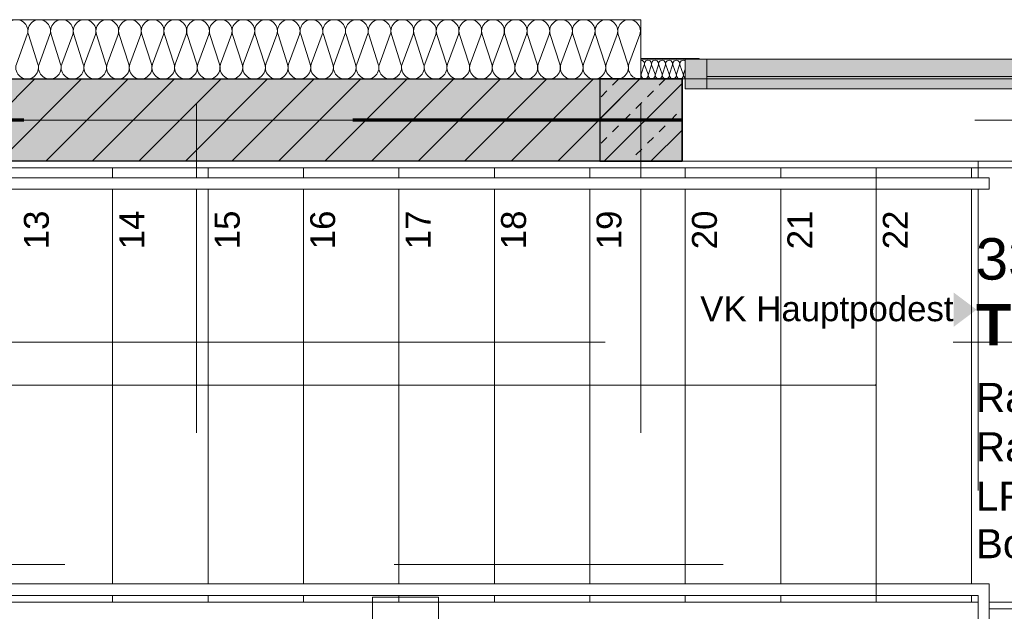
# Model space of a CAD drawing. Header units: metres. Extents: x -49 to 152, y -127 to 99.
# Tile 68 of 177: x -20.79 to -17.8, y -1.49 to 0.31. Entities that reach past the tile are written whole.
import ezdxf
from ezdxf.enums import TextEntityAlignment as Align

# ---------------------------------------------------------------- set-up
doc = ezdxf.new("R2010")
doc.units = ezdxf.units.M
doc.header["$PDMODE"] = 1
doc.header["$PDSIZE"] = -2
for name, pattern in [('Achsen 01', [5.291531, 3.175, -1.058062, 0.352704, -0.705764]), ('gestrichelt - 01', [2, 1, -1]), ('ISO-07 Punktiert', [0.889, 0.127, -0.762]), ('Raster 01', [2, 1, -1]), ('VW-01 Strichlinie kurz', [2, 1, -1])]:
    doc.linetypes.add(name, pattern=pattern)
doc.layers.get('0').update_dxf_attribs({"lineweight": 25})
for name, color, linetype, lineweight, true_color in [('013_Beton und Stahlbetonarbeiten-000 Brüstung', 7, 'Continuous', 9, 0xa6a6a6), ('013_Beton und Stahlbetonarbeiten-000 Sichtbeton-331 tragende Au', 5, 'Continuous', 5, 0x0000ff), ('013_Beton und Stahlbetonarbeiten-000 Sichtbeton-334 Außenwandöf', 5, 'Continuous', 5, 0x0000ff), ('013_Beton und Stahlbetonarbeiten-350 Stahlbeton Treppe Ansicht', 7, 'Continuous', 9, 0xa6a6a6), ('014_Fassadenarbeiten-330 mineralische Dämmung', 7, 'Continuous', 9, 0x666666), ('032_Metallarbeiten-Fenster', 7, 'Continuous', 13, 0x444444), ('AV1-Achsen', 1, 'Achsen 01', 18, 0xff0000), ('AV1-Raster', 7, 'Raster 01', 9, 0xa6a6a6)]:
    doc.layers.add(name, color=color, linetype=linetype, lineweight=lineweight, true_color=true_color)
for name, color, linetype, lineweight in [('013_Beton und Stahlbetonarbeiten-000 Unterzüge', 7, 'ISO-07 Punktiert', 13), ('013_Beton und Stahlbetonarbeiten-330 Außenstützen', 7, 'Continuous', 25), ('013_Beton und Stahlbetonarbeiten-330 Außenwände', 7, 'Continuous', 25), ('031_Metallbauarbeiten-340 Treppen Geländer', 7, 'Continuous', 9), ('_1.35m (3D)', 7, 'Continuous', 9), ('_GRU (2D)', 7, 'Continuous', 9), ('_OG 3 (2D)', 7, 'Continuous', 9), ('_OG 3 - DS (2D)', 7, 'Continuous', 9), ('AV1-Brandschutzkonzept-Brandschutzkonzept', 7, 'Continuous', 5), ('AV1-Schnitt Achsen', 7, 'Achsen 01', 18), ('AV1-Stempel-Raumstempel', 7, 'Continuous', 9), ('Bemaßung-Bemaßung', 7, 'Continuous', 9)]:
    doc.layers.add(name, color=color, linetype=linetype, lineweight=lineweight)
doc.layers.get('0').freeze()
doc.styles.add('Arial', font='arial.ttf')
doc.styles.add('Arial (bold)', font='arialbd.ttf')
doc.dimstyles.new('COE 50', dxfattribs={"dimtxt": 100.872396, "dimasz": 0.001414, "dimexe": 0.001, "dimexo": 0.01, "dimgap": 0.001, "dimtad": 1, "dimdec": 3, "dimtxsty": 'Arial', "dimblk": 'VW_SLASH-3', "dimblk1": 'VW_SLASH-3', "dimblk2": 'VW_SLASH-3', "dimcen": 0, "dimadec": 3, "dimazin": 0, "dimtfac": 0.8, "dimtdec": 3, "dimtix": 1, "dimtmove": 0, "dimatfit": 0, "dimldrblk": 'VW_SLASH-2', "dimfxl": 0.002, "dimfxlon": 1, "dimfrac": 2, "dimtolj": 1, "dimarcsym": 0})
pattern_1 = [(45, (0, 0), (0.07071068, -0.07071068), [0.025, -0.025])]
pattern_2 = [(-135, (0.03106, -0.03313), (0.07071068, -0.07071068), [])]

# ---------------------------------------------------------------- blocks, each defined once
blk = doc.blocks.new('Group-4')
at = {"layer": 'AV1-Raster'}
for p, q in [((-20.25, -22.95), (-20.25, 1.35)), ((-18.9, -22.95), (-18.9, 1.35)), ((1.35, -1.35), (-40.5, -1.35))]:
    blk.add_line(p, q, dxfattribs=at)
blk = doc.blocks.new('1.35m (3D)')
at = {"layer": 'AV1-Raster', "color": 7}
blk.add_blockref('Group-4', (0, 0), dxfattribs=at)
blk = doc.blocks.new('Group-45')
at = {"color": 255, "linetype": 'Continuous', "lineweight": 9, "transparency": 33554687}
blk.add_wipeout([(-19.715, -1.45), (-19.515, -1.45), (-19.515, -1.65), (-19.715, -1.65)], dxfattribs=at).dxf.layer = 'AV1-Brandschutzkonzept-Brandschutzkonzept'
at = {"layer": 'AV1-Brandschutzkonzept-Brandschutzkonzept', "color": 1, "linetype": 'Continuous', "lineweight": 9, "true_color": 0xff0000, "transparency": 33554687, "flags": 128}
blk.add_lwpolyline([(-19.715, -1.45), (-19.515, -1.45), (-19.515, -1.65), (-19.715, -1.65)], close=True, dxfattribs=at)
at = {"layer": 'AV1-Brandschutzkonzept-Brandschutzkonzept', "insert": (-19.615, -1.6073), "char_height": 0.0756, "attachment_point": 8, "line_spacing_factor": 0.967004, "style": 'Arial'}
blk.add_mtext('RA', dxfattribs=at)
blk = doc.blocks.new('Group-46')
at = {"layer": 'AV1-Brandschutzkonzept-Brandschutzkonzept', "color": 7}
blk.add_blockref('Group-45', (0, 0), dxfattribs=at)
blk = doc.blocks.new('OG 3 - DS (2D)')
at = {"layer": 'AV1-Brandschutzkonzept-Brandschutzkonzept', "color": 7, "transparency": 33554687}
blk.add_blockref('Group-46', (0, 0), dxfattribs=at)
blk = doc.blocks.new('Group-74')
at = {"layer": '013_Beton und Stahlbetonarbeiten-350 Stahlbeton Treppe Ansicht', "linetype": 'Continuous'}
for p, q in [((-17.755, -0.145), (-21.515, -0.145)), ((-20.505, -1.465), (-20.505, -0.145)), ((-20.215, -1.465), (-20.215, -0.145)), ((-19.925, -1.465), (-19.925, -0.145)), ((-19.635, -1.465), (-19.635, -0.145)), ((-19.345, -1.465), (-19.345, -0.145)), ((-19.055, -1.465), (-19.055, -0.145)), ((-18.765, -1.465), (-18.765, -0.145)), ((-18.475, -1.465), (-18.475, -0.145)), ((-18.185, -0.145), (-18.185, -1.465)), ((-17.895, -0.145), (-17.895, -1.465))]:
    blk.add_line(p, q, dxfattribs=at)
at = {"layer": '013_Beton und Stahlbetonarbeiten-350 Stahlbeton Treppe Ansicht', "color": 7, "linetype": 'Raster 01'}
blk.add_line((-17.875, -0.125), (-17.875, -2.975), dxfattribs=at)
at = {"layer": '013_Beton und Stahlbetonarbeiten-350 Stahlbeton Treppe Ansicht', "color": 252, "linetype": 'Continuous', "true_color": 0x888888}
blk.add_line((-21.515, -1.465), (-17.755, -1.465), dxfattribs=at)
at = {"layer": '013_Beton und Stahlbetonarbeiten-350 Stahlbeton Treppe Ansicht', "color": 7, "linetype": 'Continuous', "flags": 128}
blk.add_lwpolyline([(-17.735, -0.125), (-17.735, -1.485), (-17.875, -1.485), (-17.875, -1.62), (-17.875, -2.975)], dxfattribs=at)
at = {"layer": '013_Beton und Stahlbetonarbeiten-350 Stahlbeton Treppe Ansicht', "color": 8, "linetype": 'Continuous', "lineweight": 18, "transparency": 33554687, "flags": 128}
blk.add_lwpolyline([(-18.185, -0.805), (-22.1, -0.805), (-22.1, -2.295), (-18.185, -2.295)], dxfattribs=at)
at = {"layer": '013_Beton und Stahlbetonarbeiten-350 Stahlbeton Treppe Ansicht', "color": 7, "lineweight": 13, "transparency": 33554687}
blk.add_solid([(-17.95, -0.6285), (-17.88, -0.576), (-17.95, -0.5235)], dxfattribs=at)
at = {"layer": '013_Beton und Stahlbetonarbeiten-350 Stahlbeton Treppe Ansicht', "char_height": 0.07565, "attachment_point": 3, "rotation": 90, "line_spacing_factor": 0.971931, "style": 'Arial'}
for s, insert in [('13', (-20.7747, -0.275, -3.29)), ('14', (-20.4847, -0.275, -3.29)), ('15', (-20.1947, -0.275, -3.29)), ('16', (-19.9047, -0.275, -3.29)), ('17', (-19.6147, -0.275, -3.29)), ('18', (-19.3247, -0.275, -3.29)), ('19', (-19.0347, -0.275, -3.29)), ('20', (-18.7447, -0.275, -3.29)), ('21', (-18.4547, -0.275, -3.29)), ('22', (-18.1647, -0.275, -3.29))]:
    blk.add_mtext(s, dxfattribs=dict(at, insert=insert))
at = {"layer": '013_Beton und Stahlbetonarbeiten-350 Stahlbeton Treppe Ansicht', "color": 7, "transparency": 33554687, "insert": (-17.95, -0.5354), "char_height": 0.075654, "attachment_point": 3, "line_spacing_factor": 0.971931, "style": 'Arial'}
blk.add_mtext('VK Hauptpodest ', dxfattribs=at)
at = {"color": 255, "lineweight": 18, "transparency": 33554687}
blk.add_wipeout([(-18.187, -0.8038), (-18.185, -0.805), (-18.187, -0.8062)], dxfattribs=at).dxf.layer = '013_Beton und Stahlbetonarbeiten-350 Stahlbeton Treppe Ansicht'
at = {"layer": '013_Beton und Stahlbetonarbeiten-350 Stahlbeton Treppe Ansicht', "color": 8, "lineweight": 18, "transparency": 33554687, "flags": 128}
blk.add_lwpolyline([(-18.187, -0.8038), (-18.185, -0.805), (-18.187, -0.8062)], close=True, dxfattribs=at)
blk = doc.blocks.new('Group-75')
at = {"color": 255, "linetype": 'Continuous', "lineweight": 13, "transparency": 33554687}
blk.add_wipeout([(-18.185, -1.4094), (-17.8413, -1.4094), (-17.8413, -1.6906), (-17.895, -1.6906), (-17.895, -1.6556), (-17.875, -1.6556), (-17.875, -1.4444), (-18.185, -1.4444)], dxfattribs=at).dxf.layer = '031_Metallbauarbeiten-340 Treppen Geländer'
at = {"layer": '031_Metallbauarbeiten-340 Treppen Geländer', "color": 8, "linetype": 'Continuous', "lineweight": 13, "flags": 128}
blk.add_lwpolyline([(-18.185, -1.4094), (-17.8413, -1.4094), (-17.8413, -1.6906), (-17.895, -1.6906), (-17.895, -1.6556), (-17.875, -1.6556), (-17.875, -1.4444), (-18.185, -1.4444)], close=True, dxfattribs=at)
at = {"color": 255, "linetype": 'Continuous', "lineweight": 9, "transparency": 33554687}
blk.add_wipeout([(-21.375, -1.4444), (-18.185, -1.4444), (-18.185, -1.4094), (-21.375, -1.4094)], dxfattribs=at).dxf.layer = '031_Metallbauarbeiten-340 Treppen Geländer'
at = {"layer": '031_Metallbauarbeiten-340 Treppen Geländer', "color": 253, "linetype": 'Continuous', "lineweight": 9, "flags": 128}
blk.add_lwpolyline([(-21.375, -1.4444), (-18.185, -1.4444), (-18.185, -1.4094), (-21.375, -1.4094)], close=True, dxfattribs=at)
blk = doc.blocks.new('Group-76')
at = {"color": 255, "linetype": 'Continuous', "lineweight": 9}
blk.add_wipeout([(-21.375, -0.21), (-18.185, -0.21), (-18.185, -0.175), (-21.375, -0.175)], dxfattribs=at).dxf.layer = '031_Metallbauarbeiten-340 Treppen Geländer'
at = {"layer": '031_Metallbauarbeiten-340 Treppen Geländer', "color": 253, "linetype": 'Continuous', "lineweight": 9, "flags": 128}
blk.add_lwpolyline([(-21.375, -0.21), (-18.185, -0.21), (-18.185, -0.175), (-21.375, -0.175)], close=True, dxfattribs=at)
at = {"color": 255, "linetype": 'Continuous', "lineweight": 9}
blk.add_wipeout([(-18.185, -0.175), (-18.185, -0.21), (-17.8413, -0.21), (-17.8413, -0.175)], dxfattribs=at).dxf.layer = '031_Metallbauarbeiten-340 Treppen Geländer'
at = {"layer": '031_Metallbauarbeiten-340 Treppen Geländer', "color": 253, "linetype": 'Continuous', "lineweight": 9, "flags": 128}
blk.add_lwpolyline([(-18.185, -0.175), (-18.185, -0.21), (-17.8413, -0.21), (-17.8413, -0.175)], close=True, dxfattribs=at)
blk = doc.blocks.new('Group-337')
at = {"layer": '014_Fassadenarbeiten-330 mineralische Dämmung', "transparency": 33554687, "flags": 128}
for points in [[(0.26, 18.9029, 1.372583), (0.26, 18.9685), (0.17, 18.9395, -1.372995), (0.17, 19.0051), (0.26, 18.9718, 1.372583), (0.26, 19.0374), (0.17, 19.0085, -1.372995), (0.17, 19.074), (0.26, 19.0408, 1.372583), (0.26, 19.1063), (0.17, 19.0774, -1.372995), (0.17, 19.143), (0.26, 19.1097, 1.372583), (0.26, 19.1753), (0.17, 19.1464, -1.372995), (0.17, 19.2119), (0.26, 19.1787, 1.372583), (0.26, 19.2442), (0.17, 19.2153, -1.372995), (0.17, 19.2809), (0.26, 19.2476, 1.372583), (0.26, 19.3132), (0.17, 19.2843, -1.372995), (0.17, 19.3498), (0.26, 19.3166, 1.372583), (0.26, 19.3821), (0.17, 19.3532, -1.372995), (0.17, 19.4188), (0.26, 19.3855, 1.372583), (0.26, 19.4511), (0.17, 19.4221, -1.372995), (0.17, 19.4877), (0.26, 19.4544, 1.372583), (0.26, 19.52), (0.17, 19.4911, -1.372995), (0.17, 19.5567), (0.26, 19.5234, 1.372583), (0.26, 19.589), (0.17, 19.56, -1.372995), (0.17, 19.6256), (0.26, 19.5923, 1.372583), (0.26, 19.6579), (0.17, 19.629, -1.372995), (0.17, 19.6946), (0.26, 19.6613, 1.372583), (0.26, 19.7269), (0.17, 19.6979, -1.372995), (0.17, 19.7635), (0.26, 19.7302, 1.372583), (0.26, 19.7958), (0.17, 19.7669, -1.372995), (0.17, 19.8324), (0.26, 19.7992, 1.372583), (0.26, 19.8647), (0.17, 19.8358, -1.372995), (0.17, 19.9014), (0.26, 19.8681, 1.372583), (0.26, 19.9337), (0.17, 19.9048, -1.372995), (0.17, 19.9703), (0.26, 19.9371, 1.372583), (0.26, 20.0026), (0.17, 19.9737, -1.372995), (0.17, 20.0393), (0.26, 20.006, 1.372583), (0.26, 20.0716), (0.17, 20.0427, -1.372995), (0.17, 20.1082), (0.26, 20.075, 1.372583), (0.26, 20.1405), (0.17, 20.1116, -1.372995), (0.17, 20.1772), (0.26, 20.1439, 1.372583), (0.26, 20.2095), (0.17, 20.1805, -1.372995), (0.17, 20.2461), (0.26, 20.2128, 1.372583), (0.26, 20.2784), (0.17, 20.2495, -1.372995), (0.17, 20.3151), (0.26, 20.2818, 1.372583), (0.26, 20.3474), (0.17, 20.3184, -1.372995), (0.17, 20.384), (0.26, 20.3507, 1.372583), (0.26, 20.4163), (0.17, 20.3874, -1.372995), (0.17, 20.4529), (0.26, 20.4197, 1.372583), (0.26, 20.4852), (0.17, 20.4563, -1.372995), (0.17, 20.5219), (0.26, 20.4886, 1.372583), (0.26, 20.5542), (0.17, 20.5253, -1.372995), (0.17, 20.5908), (0.26, 20.5576, 1.372583), (0.26, 20.6231), (0.17, 20.5942, -1.372995), (0.17, 20.6598), (0.26, 20.6265, 1.372583), (0.26, 20.6921), (0.17, 20.6632, -1.372995), (0.17, 20.7287), (0.26, 20.6955, 1.372583), (0.26, 20.761), (0.17, 20.7321, -1.372995), (0.17, 20.7977), (0.26, 20.7644, 1.372583), (0.26, 20.83)], [(0.26, 19.0374, -0.324435), (0.2984, 19.0248, -0.324435), (0.2984, 18.9844, -0.324435), (0.26, 18.9718), (0.17, 19.0051, 0.324488), (0.1315, 18.9925, 0.324488), (0.1315, 18.9521, 0.324488), (0.17, 18.9395), (0.26, 18.9685, -0.324435), (0.2984, 18.9559, -0.324435), (0.2984, 18.9155, -0.324435), (0.26, 18.9029), (0.17, 18.9362, 0.54007), (0.1252, 18.9)], [(0.2616, 18.9, -0.131588), (0.2795, 18.9)]]:
    blk.add_lwpolyline(points, format="xyb", dxfattribs=at)
blk = doc.blocks.new('Group-338')
at = {"layer": '014_Fassadenarbeiten-330 mineralische Dämmung', "transparency": 33554687}
blk.add_blockref('Group-337', (0, 0), dxfattribs=at)
blk = doc.blocks.new('Parametric Object-54')
at = {"layer": '014_Fassadenarbeiten-330 mineralische Dämmung', "color": 7, "transparency": 33554687}
blk.add_blockref('Group-338', (0, 0), dxfattribs=at)
at = {"layer": '014_Fassadenarbeiten-330 mineralische Dämmung', "color": 0, "flags": 1}
for tag in ['IFC_UUID', 'instanceID', 'prm0_name', 'prm0_type', 'prm0_value', 'prm1_name', 'prm1_type', 'prm1_value', 'prm2_name', 'prm2_type', 'prm2_value', 'prm3_name', 'prm3_type', 'prm3_value', 'prm4_name', 'prm4_type', 'prm4_value', 'prm5_name', 'prm5_type', 'prm5_value', 'prm6_name', 'prm6_type', 'prm6_value']:
    blk.add_attdef(tag, (-39.455, 0.1154), '', height=0.00018, dxfattribs=at)
blk = doc.blocks.new('VW_SLASH-3')
at = {"color": 0, "linetype": 'ByBlock', "lineweight": -2, "transparency": 16777216}
blk.add_line((0, 0), (-1, 0), dxfattribs=at)
at = {"color": 0, "linetype": 'Continuous', "lineweight": 15, "transparency": 16777216, "flags": 128}
blk.add_lwpolyline([(0.5, 0.5), (-0.5, -0.5)], dxfattribs=at)
blk = doc.blocks.new('*D672')
at = {"layer": 'Bemaßung-Bemaßung', "color": 0, "lineweight": -2}
for p, q in [((-39.025, 2.075), (-39.025, 2.225)), ((-18.775, 2.075), (-18.775, 2.225)), ((-18.8457, 2.175), (-38.9543, 2.175))]:
    blk.add_line(p, q, dxfattribs=at)
at = {"layer": 'Defpoints', "color": 0}
for p in [(-39.025, 2.175), (-39.025, -0.125), (-18.775, -0.125)]:
    blk.add_point(p, dxfattribs=at)
at = {"layer": 'Bemaßung-Bemaßung', "color": 0, "lineweight": -2, "xscale": 0.070693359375, "yscale": 0.070693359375, "zscale": 0.070693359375, "rotation": 180}
blk.add_blockref('VW_SLASH-3', (-39.025, 2.175), dxfattribs=at)
at = {"layer": 'Bemaßung-Bemaßung', "color": 0, "lineweight": -2, "xscale": 0.070693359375, "yscale": 0.070693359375, "zscale": 0.070693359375}
blk.add_blockref('VW_SLASH-3', (-18.775, 2.175), dxfattribs=at)
at = {"layer": 'Bemaßung-Bemaßung', "color": 0, "insert": (-28.9, 2.2856), "char_height": 0.10087, "attachment_point": 5, "style": 'Arial'}
blk.add_mtext('\\A1;20,25', dxfattribs=at)
blk = doc.blocks.new('VW_SLASH-2')
at = {"color": 0, "linetype": 'ByBlock', "lineweight": -2, "transparency": 16777216}
blk.add_line((0, 0), (-1, 0), dxfattribs=at)
at = {"color": 0, "linetype": 'Continuous', "lineweight": 15, "transparency": 16777216, "flags": 128}
blk.add_lwpolyline([(0.5, 0.5), (-0.5, -0.5)], dxfattribs=at)
blk = doc.blocks.new('*D673')
at = {"layer": 'Bemaßung-Bemaßung', "color": 0, "lineweight": -2}
for p, q in [((-18.775, 2.075), (-18.775, 2.225)), ((-16.325, 2.075), (-16.325, 2.225)), ((-16.3957, 2.175), (-18.7043, 2.175))]:
    blk.add_line(p, q, dxfattribs=at)
at = {"layer": 'Defpoints', "color": 0}
for p in [(-18.775, 2.175), (-18.775, -0.125), (-16.325, -0.125)]:
    blk.add_point(p, dxfattribs=at)
at = {"layer": 'Bemaßung-Bemaßung', "color": 0, "lineweight": -2, "xscale": 0.070693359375, "yscale": 0.070693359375, "zscale": 0.070693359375, "rotation": 180}
blk.add_blockref('VW_SLASH-3', (-18.775, 2.175), dxfattribs=at)
at = {"layer": 'Bemaßung-Bemaßung', "color": 0, "lineweight": -2, "xscale": 0.070693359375, "yscale": 0.070693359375, "zscale": 0.070693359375}
blk.add_blockref('VW_SLASH-3', (-16.325, 2.175), dxfattribs=at)
at = {"layer": 'Bemaßung-Bemaßung', "color": 0, "insert": (-17.55, 2.2856), "char_height": 0.10087, "attachment_point": 5, "style": 'Arial'}
blk.add_mtext('\\A1;2,45', dxfattribs=at)
blk = doc.blocks.new('Raumstempel - Symbol - 1 (2D)')
at = {"layer": 'AV1-Stempel-Raumstempel', "attachment_point": 1, "line_spacing_factor": 0.967919, "style": 'Arial'}
for s, insert, char_height in [('m²', (1.6225, -0.6736), 0.08826), ('Raumfläche:', (0.2, -0.6736), 0.088263), ('Raumumf.:', (0.2, -0.8236), 0.08826), ('m', (1.6225, -0.8236), 0.0883), ('LRH:', (0.2, -0.9736), 0.08826), ('m', (1.6225, -0.9736), 0.0883), ('Bodenbelag:', (0.2, -1.118), 0.088263), ('Decke:', (0.2, -1.4131), 0.08826), ('Höhe DA:', (0.2, -1.5607), 0.08826), ('m', (1.6225, -1.5625), 0.0883)]:
    blk.add_mtext(s, dxfattribs=dict(at, insert=insert, char_height=char_height))
at = {"layer": 'AV1-Stempel-Raumstempel'}
for tag, style, p in [('Raumnummer', 'Arial', (0.2, -0.2337)), ('Raumname', 'Arial (bold)', (0.2, -0.4337))]:
    blk.add_attdef(tag, text='', height=0.1261, dxfattribs=dict(at, style=style)).set_placement(p, align=Align.TOP_LEFT)
at = {"layer": 'AV1-Stempel-Raumstempel', "style": 'Arial'}
for tag, p in [('Raumfläche', (1.5725, -0.6736)), ('Raumumfang', (1.5725, -0.8236)), ('LRH', (1.5725, -0.9736)), ('Bodenbelag', (1.7253, -1.1199)), ('Bodendetail', (1.7253, -1.2674)), ('Decke', (1.7278, -1.415)), ('Höhe_DA', (1.5725, -1.5625))]:
    blk.add_attdef(tag, text='', height=0.0883, dxfattribs=at).set_placement(p, align=Align.TOP_RIGHT)
blk = doc.blocks.new('COE - Fenster 05')
at = {"layer": '032_Metallarbeiten-Fenster', "linetype": 'Continuous', "lineweight": 0}
for points in [[(-0.09, 2.515), (-0.09, 2.45), (0, 2.45), (0, 2.515)], [(0, 0.15), (-0.09, 0.15), (-0.09, 2.45), (0, 2.45)], [(-0.09, 1.225), (-0.09, 1.375), (0, 1.375), (0, 1.225)], [(-0.05, 1.225), (-0.05, 1.275), (0.025, 1.275), (0.025, 1.225)], [(-0.05, 0.195), (-0.05, 1.225), (0.025, 1.225), (0.025, 0.195)], [(-0.05, 0.145), (-0.05, 0.195), (0.025, 0.195), (0.025, 0.145)], [(-0.09, 0.085), (-0.09, 0.17), (0, 0.17), (0, 0.085)]]:
    blk.add_hatch(color=7, dxfattribs=at).paths.add_polyline_path(points)
at = {"layer": '032_Metallarbeiten-Fenster', "color": 7, "lineweight": 18}
for p, q in [((-0.0375, 2.45), (-0.0375, 1.375)), ((-0.0125, 0.195), (-0.0125, 1.225))]:
    blk.add_line(p, q, dxfattribs=at)
at = {"layer": '032_Metallarbeiten-Fenster', "color": 7, "lineweight": 18, "flags": 128}
for points in [[(-0.09, 2.515), (-0.09, 2.45), (0, 2.45), (0, 2.515)], [(0, 0.15), (-0.09, 0.15), (-0.09, 2.45), (0, 2.45)], [(-0.09, 1.225), (-0.09, 1.375), (0, 1.375), (0, 1.225)], [(-0.05, 1.225), (-0.05, 1.275), (0.025, 1.275), (0.025, 1.225)], [(-0.05, 0.195), (-0.05, 1.225), (0.025, 1.225), (0.025, 0.195)], [(-0.05, 0.145), (-0.05, 0.195), (0.025, 0.195), (0.025, 0.145)], [(-0.09, 0.085), (-0.09, 0.17), (0, 0.17), (0, 0.085)]]:
    blk.add_lwpolyline(points, close=True, dxfattribs=at)
at = {"layer": '032_Metallarbeiten-Fenster', "color": 7, "linetype": 'gestrichelt - 01', "lineweight": 18, "transparency": 33554687, "flags": 128}
blk.add_lwpolyline([(0.025, 0.145), (1.105, 0.145), (1.105, 0.195, 0.414214), (0.025, 1.275)], format="xyb", dxfattribs=at)
blk = doc.blocks.new('Group-508')
at = {"layer": '014_Fassadenarbeiten-330 mineralische Dämmung', "transparency": 33554687, "flags": 128}
for points in [[(15.4589, -23.284, 0.513088), (15.4692, -23.27), (15.4602, -23.242, -1.372995), (15.4806, -23.242), (15.4703, -23.27, 1.372583), (15.4907, -23.27), (15.4817, -23.242, -1.372995), (15.5021, -23.242), (15.4917, -23.27, 1.372583), (15.5121, -23.27)], [(15.4703, -23.27, 1.372583), (15.4907, -23.27), (15.4817, -23.242, -1.372995), (15.5021, -23.242), (15.4917, -23.27, 1.372583), (15.5121, -23.27), (15.5031, -23.242, -1.372995), (15.5235, -23.242), (15.5132, -23.27, 1.372583), (15.5336, -23.27), (15.5246, -23.242, -1.372995), (15.545, -23.242), (15.5346, -23.27, 1.372583), (15.555, -23.27), (15.546, -23.242, -1.372995), (15.5664, -23.242)], [(15.5132, -23.27, 0.324435), (15.5171, -23.282, 0.324435), (15.5297, -23.282, 0.324435), (15.5336, -23.27), (15.5246, -23.242, -0.324488), (15.5285, -23.23, -0.324488), (15.5411, -23.23, -0.324488), (15.545, -23.242), (15.5346, -23.27, 0.324435), (15.5385, -23.282, 0.324435), (15.5511, -23.282, 0.324435), (15.555, -23.27), (15.546, -23.242, -0.324488), (15.5499, -23.23, -0.324488), (15.5625, -23.23, -0.324488), (15.5664, -23.242), (15.5561, -23.27, 0.324435), (15.56, -23.282, 0.324435), (15.5726, -23.282, 0.324435), (15.5765, -23.27), (15.5675, -23.242, -0.324488), (15.5714, -23.23, -0.324488), (15.584, -23.23, -0.324488), (15.5879, -23.242), (15.5775, -23.27, 0.719228), (15.5939, -23.2821)], [(15.5939, -23.2574), (15.5889, -23.242, -0.356824), (15.5939, -23.2294)]]:
    blk.add_lwpolyline(points, format="xyb", dxfattribs=at)
blk = doc.blocks.new('Group-512')
at = {"layer": '014_Fassadenarbeiten-330 mineralische Dämmung', "transparency": 33554687}
blk.add_blockref('Group-508', (0, 0), dxfattribs=at)
blk = doc.blocks.new('Parametric Object-72')
at = {"layer": '014_Fassadenarbeiten-330 mineralische Dämmung', "color": 7, "transparency": 33554687}
blk.add_blockref('Group-512', (0, 0), dxfattribs=at)
at = {"layer": '014_Fassadenarbeiten-330 mineralische Dämmung', "color": 0, "flags": 1}
for tag in ['IFC_UUID', 'instanceID', 'prm0_name', 'prm0_type', 'prm0_value', 'prm1_name', 'prm1_type', 'prm1_value', 'prm2_name', 'prm2_type', 'prm2_value', 'prm3_name', 'prm3_type', 'prm3_value', 'prm4_name', 'prm4_type', 'prm4_value', 'prm5_name', 'prm5_type', 'prm5_value', 'prm6_name', 'prm6_type', 'prm6_value']:
    blk.add_attdef(tag, (-18.9, 0.1232), '', height=0.00018, dxfattribs=at)
blk = doc.blocks.new('Group-879')
at = {"layer": 'AV1-Achsen'}
blk.add_line((-43.2844, 0), (4.2656, 0), dxfattribs=at)
blk = doc.blocks.new('Group-886')
at = {"layer": 'AV1-Schnitt Achsen'}
blk.add_line((-43.35, -0.675), (4.2, -0.675), dxfattribs=at)
blk = doc.blocks.new('GRU (2D)')
at = {"layer": 'AV1-Achsen', "color": 7}
blk.add_blockref('Group-879', (0, 0), dxfattribs=at)
at = {"layer": 'AV1-Schnitt Achsen', "color": 7}
blk.add_blockref('Group-886', (0, 0), dxfattribs=at)
blk = doc.blocks.new('OG 3 (2D)')
at = {"layer": '032_Metallarbeiten-Fenster', "linetype": 'Continuous', "lineweight": 0, "transparency": 33554687}
blk.add_hatch(color=181, dxfattribs=at).paths.add_polyline_path([(-18.7231, 0.185), (-18.9, 0.185), (-18.9, 0.187), (-18.7231, 0.187)])
at = {"layer": '032_Metallarbeiten-Fenster', "color": 7, "linetype": 'Continuous', "lineweight": 9, "transparency": 33554687, "flags": 128}
blk.add_lwpolyline([(-18.7231, 0.185), (-18.9, 0.185), (-18.9, 0.187), (-18.7231, 0.187)], close=True, dxfattribs=at)
at = {"layer": '013_Beton und Stahlbetonarbeiten-350 Stahlbeton Treppe Ansicht', "color": 7}
blk.add_blockref('Group-74', (0, 0), dxfattribs=at)
at = {"layer": '014_Fassadenarbeiten-330 mineralische Dämmung', "rotation": 90}
blk.add_blockref('Parametric Object-54', (0, 0), dxfattribs=at)
at = {"layer": '031_Metallbauarbeiten-340 Treppen Geländer', "color": 7}
blk.add_blockref('Group-75', (0, 0), dxfattribs=at)
at = {"color": 255}
blk.add_wipeout([(-18.775, -0.125), (-18.775, 0.125), (-16.325, 0.125), (-16.325, -0.125)], dxfattribs=at).dxf.layer = '013_Beton und Stahlbetonarbeiten-000 Brüstung'
at = {"layer": '013_Beton und Stahlbetonarbeiten-330 Außenstützen', "linetype": 'Continuous', "lineweight": 0, "true_color": 0xc0c0c0}
blk.add_hatch(color=9, dxfattribs=at).paths.add_polyline_path([(-18.775, 0.125), (-19.025, 0.125), (-19.025, -0.125), (-18.775, -0.125)])
at = {"layer": '013_Beton und Stahlbetonarbeiten-330 Außenstützen', "linetype": 'Continuous', "lineweight": 13}
h = blk.add_hatch(dxfattribs=at)
h.set_pattern_fill('Stahlbeton', color=251, style=0, pattern_type=2)
h.set_pattern_definition(pattern_1)
h.paths.add_polyline_path([(-18.775, 0.125), (-19.025, 0.125), (-19.025, -0.125), (-18.775, -0.125)])
h = blk.add_hatch(dxfattribs=at)
h.set_pattern_fill('Stahlbeton-1', color=251, style=0, pattern_type=2)
h.set_pattern_definition(pattern_2)
h.paths.add_polyline_path([(-18.775, 0.125), (-19.025, 0.125), (-19.025, -0.125), (-18.775, -0.125)])
at = {"layer": '013_Beton und Stahlbetonarbeiten-000 Brüstung', "flags": 128}
blk.add_lwpolyline([(-18.775, -0.125), (-18.775, 0.125), (-16.325, 0.125), (-16.325, -0.125)], close=True, dxfattribs=at)
at = {"layer": '013_Beton und Stahlbetonarbeiten-000 Sichtbeton-331 tragende Au', "color": 30}
blk.add_solid([(-18.825, -0.075), (-22.875, -0.075), (-18.775, -0.125), (-22.825, -0.125)], dxfattribs=at)
at = {"layer": '013_Beton und Stahlbetonarbeiten-000 Sichtbeton-334 Außenwandöf', "color": 30}
blk.add_solid([(-18.775, 0.125), (-18.825, 0.125), (-18.775, -0.125), (-18.825, -0.075)], dxfattribs=at)
at = {"layer": '013_Beton und Stahlbetonarbeiten-000 Unterzüge', "linetype": 'VW-01 Strichlinie kurz', "flags": 128}
blk.add_lwpolyline([(-16.325, 0.125), (-16.325, -0.125), (-18.775, -0.125), (-18.775, 0.125)], close=True, dxfattribs=at)
at = {"layer": '013_Beton und Stahlbetonarbeiten-330 Außenstützen', "flags": 128}
blk.add_lwpolyline([(-18.775, 0.125), (-19.025, 0.125), (-19.025, -0.125), (-18.775, -0.125)], close=True, dxfattribs=at)
at = {"layer": 'AV1-Brandschutzkonzept-Brandschutzkonzept', "color": 14, "linetype": 'gestrichelt - 01', "lineweight": 70, "transparency": 33554687}
blk.add_line((-18.775, 0), (-22.95, 0), dxfattribs=at)
at = {"layer": '014_Fassadenarbeiten-330 mineralische Dämmung', "xscale": -1, "rotation": 180}
blk.add_blockref('Parametric Object-72', (-34.3589, -23.1023), dxfattribs=at)
at = {"layer": '031_Metallbauarbeiten-340 Treppen Geländer', "color": 7}
blk.add_blockref('Group-76', (0, 0), dxfattribs=at)
at = {"layer": 'Bemaßung-Bemaßung'}
for base, p1, p2, text, picture, middle in [((-39.025, 2.175), (-18.775, -0.125), (-39.025, -0.125), '20,25', '*D672', (-28.9, 2.2856)), ((-18.775, 2.175), (-16.325, -0.125), (-18.775, -0.125), '2,45', '*D673', (-17.55, 2.2856))]:
    dim = blk.add_linear_dim(base=base, p1=p1, p2=p2, text=text, dimstyle='COE 50', override={"dimtxt": 0.100872, "dimasz": 0.070693, "dimexe": 0.05, "dimgap": 0.05, "dimpost": '<>', "dimtxsty": 'Arial', "dimtmove": 2, "dimfxl": 0.1}, dxfattribs=at)
    dim.commit()
    dim.dimension.update_dxf_attribs({"geometry": picture, "text_midpoint": middle})
at = {"layer": '013_Beton und Stahlbetonarbeiten-330 Außenwände', "linetype": 'Continuous', "lineweight": 0, "true_color": 0xc0c0c0}
blk.add_hatch(color=9, dxfattribs=at).paths.add_polyline_path([(-39.275, 0.125), (-18.775, 0.125), (-18.775, -0.125), (-39.025, -0.125), (-39.025, -21.725), (-39.275, -21.725)])
at = {"layer": '013_Beton und Stahlbetonarbeiten-330 Außenwände', "linetype": 'Continuous', "lineweight": 13}
h = blk.add_hatch(dxfattribs=at)
h.set_pattern_fill('Stahlbeton', color=251, style=0, pattern_type=2)
h.set_pattern_definition(pattern_1)
h.paths.add_polyline_path([(-39.275, 0.125), (-18.775, 0.125), (-18.775, -0.125), (-39.025, -0.125), (-39.025, -21.725), (-39.275, -21.725)])
h = blk.add_hatch(dxfattribs=at)
h.set_pattern_fill('Stahlbeton-1', color=251, style=0, pattern_type=2)
h.set_pattern_definition(pattern_2)
h.paths.add_polyline_path([(-39.275, 0.125), (-18.775, 0.125), (-18.775, -0.125), (-39.025, -0.125), (-39.025, -21.725), (-39.275, -21.725)])
at = {"layer": '013_Beton und Stahlbetonarbeiten-330 Außenwände', "flags": 128}
blk.add_lwpolyline([(-39.275, 0.125), (-18.775, 0.125), (-18.775, -0.125), (-39.025, -0.125), (-39.025, -21.725), (-39.275, -21.725)], close=True, dxfattribs=at)
at = {"layer": '014_Fassadenarbeiten-330 mineralische Dämmung', "flags": 128}
blk.add_lwpolyline([(-18.9, 0.305), (-18.9, 0.125), (-39.275, 0.125), (-39.275, -21.725), (-39.15, -21.725), (-39.15, -21.905), (-39.455, -21.905), (-39.455, 0.305)], close=True, dxfattribs=at)
at = {"layer": '032_Metallarbeiten-Fenster', "color": 7, "xscale": -1, "rotation": 90}
blk.add_blockref('COE - Fenster 05', (-16.25, 0.095), dxfattribs=at)
at = {"layer": 'AV1-Stempel-Raumstempel'}
blk.add_blockref('Raumstempel - Symbol - 1 (2D)', (-18.0821, -0.125), dxfattribs=at).add_auto_attribs({'Raumname': 'Treppenhaus 01', 'Raumnummer': '333', 'Bodendetail': '(BA 4.2)', 'Raumfläche': '22,09', 'LRH': '3,25', 'Raumumfang': '23,3', 'Höhe_DA': '0', 'Decke': 'Sichtbeton SB3', 'Bodenbelag': 'Betonwerkstein'})

msp = doc.modelspace()

# ---------------------------------------------------------------- block references
at = {"layer": '_1.35m (3D)'}
msp.add_blockref('1.35m (3D)', (0, 0), dxfattribs=at)

# ---------------------------------------------------------------- next in the draw order: block references
at = {"layer": '_OG 3 - DS (2D)'}
msp.add_blockref('OG 3 - DS (2D)', (0, 0), dxfattribs=at)

# ---------------------------------------------------------------- next in the draw order: block references
at = {"layer": '_OG 3 (2D)'}
msp.add_blockref('OG 3 (2D)', (0, 0), dxfattribs=at)

# ---------------------------------------------------------------- next in the draw order: block references
at = {"layer": '_GRU (2D)'}
msp.add_blockref('GRU (2D)', (0, 0), dxfattribs=at)

doc.saveas('drawing.dxf')
